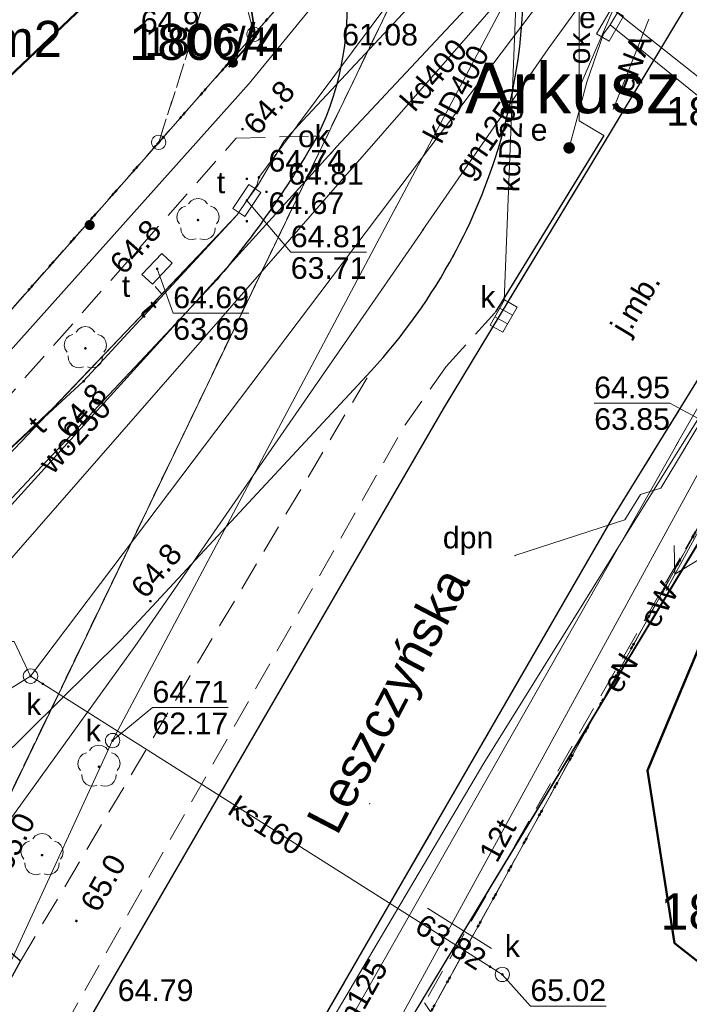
# Model space of a CAD drawing. Extents: x 6420891 to 6421372, y 5789686 to 5790696.
# Tile 30 of 48: x 6421271 to 6421294, y 5790382 to 5790416. Entities that reach past the tile are written whole.
import ezdxf
from ezdxf.enums import TextEntityAlignment as Align

# ---------------------------------------------------------------- set-up
doc = ezdxf.new("R2010")
doc.units = 0
doc.header["$PDSIZE"] = 0.75
for name, pattern in [('KROPK2', [2, 0, -2]), ('PRZER1-1', [2, 1, -1]), ('PRZER2-1', [3, 2, -1]), ('PRZER3-1', [4, 3, -1])]:
    doc.linetypes.add(name, pattern=pattern)
doc.layers.get('0').update_dxf_attribs({"linetype": 'CONTINUOUS', "lineweight": 13})
for name, color, linetype, lineweight in [('GEPPGD', 7, 'CONTINUOUS', 18), ('GESBLO', 7, 'CONTINUOUS', 18), ('GESBZO', 7, 'CONTINUOUS', 50), ('GESBZO_O', 7, 'CONTINUOUS', 50), ('GESDZI', 7, 'CONTINUOUS', 18), ('GESDZI_O', 7, 'CONTINUOUS', 18), ('GESJAE', 7, 'KROPK2', 50), ('GESJAE_O', 7, 'KROPK2', 50), ('GSLINK', 7, 'CONTINUOUS', 18), ('GSLINK_O', 7, 'CONTINUOUS', 18), ('GSLKOC', 7, 'PRZER2-1', 18), ('GSLKOG', 7, 'CONTINUOUS', 35), ('GSLKRW', 7, 'CONTINUOUS', 25), ('GSPWPN', 7, 'CONTINUOUS', 13), ('GSPWPN_O', 7, 'CONTINUOUS', 13), ('GSPWPS', 7, 'CONTINUOUS', 13), ('GSPWPS_O', 7, 'CONTINUOUS', 13), ('GSSKOA', 7, 'PRZER3-1', 18), ('GSSKOA_O', 7, 'PRZER3-1', 18), ('GSSKOD', 7, 'PRZER2-1', 18), ('GTGTXT', 7, 'CONTINUOUS', 18), ('GTGTXT_O', 7, 'CONTINUOUS', 18), ('GUPPRZ_O', 7, 'CONTINUOUS', 18)]:
    doc.layers.add(name, color=color, linetype=linetype, lineweight=lineweight)
for name, color, linetype, lineweight, true_color in [('GESUZY', 7, 'PRZER1-1', 18, 0x008000), ('GSPRDL', 7, 'CONTINUOUS', 18, 0x008000), ('GULENN', 1, 'CONTINUOUS', 18, 0xff0000), ('GULENN_O', 1, 'CONTINUOUS', 18, 0xff0000), ('GULEPR', 1, 'CONTINUOUS', 18, 0xff0000), ('GULEPR_O', 1, 'CONTINUOUS', 18, 0xff0000), ('GULEWN', 1, 'CONTINUOUS', 18, 0xff0000), ('GULEWN_O', 1, 'CONTINUOUS', 18, 0xff0000), ('GULGNP', 7, 'CONTINUOUS', 18, 0xbfbf00), ('GULGNP_O', 7, 'CONTINUOUS', 18, 0xbfbf00), ('GULGPR', 7, 'CONTINUOUS', 18, 0xbfbf00), ('GULGPR_O', 7, 'CONTINUOUS', 18, 0xbfbf00), ('GULKDP', 7, 'CONTINUOUS', 18, 0x803300), ('GULKPR', 7, 'CONTINUOUS', 18, 0x803300), ('GULKPR_O', 7, 'CONTINUOUS', 18, 0x803300), ('GULKSP', 7, 'CONTINUOUS', 18, 0x803300), ('GULKSP_O', 7, 'CONTINUOUS', 18, 0x803300), ('GULTPR', 7, 'CONTINUOUS', 18, 0xff9100), ('GULTPR_O', 7, 'CONTINUOUS', 18, 0xff9100), ('GULWOP', 5, 'CONTINUOUS', 18, 0x0000ff), ('GULWOP_O', 5, 'CONTINUOUS', 18, 0x0000ff), ('GULWPR', 5, 'CONTINUOUS', 18, 0x0000ff), ('GUPENP', 1, 'CONTINUOUS', 18, 0xff0000), ('GUPENP_O', 1, 'CONTINUOUS', 18, 0xff0000), ('GUPESE', 1, 'CONTINUOUS', 18, 0xff0000), ('GUPESE_O', 1, 'CONTINUOUS', 18, 0xff0000), ('GUPEUT', 1, 'CONTINUOUS', 18, 0xff0000), ('GUPEUT_O', 1, 'CONTINUOUS', 18, 0xff0000), ('GUPKKS', 7, 'CONTINUOUS', 18, 0x803300), ('GUPKKS_O', 7, 'CONTINUOUS', 18, 0x0a0909), ('GUPKSD', 7, 'CONTINUOUS', 18, 0x803300), ('GUPKSD_O', 7, 'CONTINUOUS', 18, 0x803300), ('GUPKSH', 7, 'CONTINUOUS', 5, 0x803300), ('GUPKSH_O', 7, 'CONTINUOUS', 5, 0x803300), ('GUPTSD', 7, 'CONTINUOUS', 18, 0xff9100), ('GUPTSD_O', 7, 'CONTINUOUS', 18, 0xff9100), ('GUPTSH', 7, 'CONTINUOUS', 5, 0xff9100), ('GUPTSH_O', 7, 'CONTINUOUS', 5, 0xff9100)]:
    doc.layers.add(name, color=color, linetype=linetype, lineweight=lineweight, true_color=true_color)
doc.styles.add('GEO-INFO', font='Arial')

# ---------------------------------------------------------------- blocks, each defined once
blk = doc.blocks.new('KOLO')
blk.add_hatch(color=0).paths.add_polyline_path([(-0.5, 0), (-0.482963, -0.12941), (-0.433013, -0.25), (-0.353553, -0.353553), (-0.25, -0.433013), (-0.12941, -0.482963), (0, -0.5), (0.12941, -0.482963), (0.25, -0.433013), (0.353553, -0.353553), (0.433013, -0.25), (0.482963, -0.12941), (0.5, 0), (0.482963, 0.12941), (0.433013, 0.25), (0.353553, 0.353553), (0.25, 0.433013), (0.12941, 0.482963), (0, 0.5), (-0.12941, 0.482963), (-0.25, 0.433013), (-0.353553, 0.353553), (-0.433013, 0.25), (-0.482963, 0.12941)])
blk = doc.blocks.new('SZAFA1')
at = {"color": 0}
blk.add_lwpolyline([(-1, -0.5), (-1, 0.5), (1, 0.5), (1, -0.5)], close=True, dxfattribs=at)
blk = doc.blocks.new('EPPGS')
at = {"color": 0}
blk.add_lwpolyline([(0, 0.5), (0.154508, 0.475528), (0.293893, 0.404508), (0.404508, 0.293893), (0.475528, 0.154508), (0.5, 0), (0.475528, -0.154508), (0.404508, -0.293893), (0.293893, -0.404508), (0.154508, -0.475528), (0, -0.5), (-0.154508, -0.475528), (-0.293893, -0.404508), (-0.404508, -0.293893), (-0.475528, -0.154508), (-0.5, 0), (-0.475528, 0.154508), (-0.404508, 0.293893), (-0.293893, 0.404508), (-0.154508, 0.475528)], close=True, dxfattribs=at)
blk = doc.blocks.new('SUPE04_1')
at = {"color": 0}
for points in [[(6.982163, 1), (8.714214, 0), (6.982163, -1)], [(0, 0), (10, 0)]]:
    blk.add_lwpolyline(points, dxfattribs=at)
blk = doc.blocks.new('PROSTOKAT2-1_PELNY')
at = {"color": 0}
blk.add_lwpolyline([(1, 0.5), (1, -0.5), (-1, -0.5), (-1, 0.5)], close=True, dxfattribs=at)
blk = doc.blocks.new('OKRAG_PELNY')
at = {"color": 0}
blk.add_lwpolyline([(0, 0.5), (0.12941, 0.482963), (0.25, 0.433013), (0.353553, 0.353553), (0.433013, 0.25), (0.482963, 0.12941), (0.5, 0), (0.482963, -0.12941), (0.433013, -0.25), (0.353553, -0.353553), (0.25, -0.433013), (0.12941, -0.482963), (0, -0.5), (-0.12941, -0.482963), (-0.25, -0.433013), (-0.353553, -0.353553), (-0.433013, -0.25), (-0.482963, -0.12941), (-0.5, 0), (-0.482963, 0.12941), (-0.433013, 0.25), (-0.353553, 0.353553), (-0.25, 0.433013), (-0.12941, 0.482963)], close=True, dxfattribs=at)
blk = doc.blocks.new('SUUS05')
at = {"color": 0}
blk.add_lwpolyline([(0.5, -0.25), (-0.5, -0.25), (-0.5, 0.25), (0.5, 0.25)], close=True, dxfattribs=at)
for points in [[(-0.175, -0.25), (-0.175, 0.25)], [(0.175, -0.25), (0.175, 0.25)]]:
    blk.add_lwpolyline(points, dxfattribs=at)
blk = doc.blocks.new('POINT')
at = {"color": 0}
blk.add_point((0, 0), dxfattribs=at)
blk = doc.blocks.new('SPDLP')
blk.add_hatch(color=0).paths.add_polyline_path([(0, -0.09), (0.027812, -0.085595), (0.052901, -0.072812), (0.072812, -0.052901), (0.085595, -0.027812), (0.09, 0), (0.085595, 0.027812), (0.072812, 0.052901), (0.052901, 0.072812), (0.027812, 0.085595), (0, 0.09), (-0.027812, 0.085595), (-0.052901, 0.072812), (-0.072812, 0.052901), (-0.085595, 0.027812), (-0.09, 0), (-0.085595, -0.027812), (-0.072812, -0.052901), (-0.052901, -0.072812), (-0.027812, -0.085595)])
at = {"color": 0}
for points in [[(-0.648554, 1.126667), (-0.481106, 1.325358), (-0.255912, 1.454989), (0, 1.5), (0.255912, 1.454989), (0.481106, 1.325358), (0.648554, 1.126667)], [(-1.271938, -0.268652), (-1.40916, -0.048001), (-1.462858, 0.20623), (-1.426585, 0.463525), (-1.304695, 0.693003), (-1.11182, 0.867117), (-0.871109, 0.964971)], [(0.871109, 0.964971), (1.11182, 0.867117), (1.304695, 0.693003), (1.426585, 0.463525), (1.462858, 0.20623), (1.40916, -0.048001), (1.271938, -0.268652)], [(-0.137547, -1.292703), (-0.389802, -1.355024), (-0.648184, -1.327532), (-0.881678, -1.213525), (-1.062258, -1.026689), (-1.168249, -0.78945), (-1.186929, -0.530282)], [(1.186929, -0.530282), (1.168249, -0.78945), (1.062258, -1.026689), (0.881678, -1.213525), (0.648184, -1.327532), (0.389802, -1.355024), (0.137547, -1.292703)]]:
    blk.add_lwpolyline(points, dxfattribs=at)

msp = doc.modelspace()

# ---------------------------------------------------------------- linework, layer by layer
at = {"layer": 'GESBLO', "linetype": 'Continuous', "lineweight": 18, "elevation": 10.26}
msp.add_lwpolyline([(6421293.615, 5790384.403), (6421292.68, 5790390.381), (6421294.899, 5790395.675), (6421296.232, 5790395.846), (6421298.119, 5790383.842), (6421294.955, 5790383.347)], close=True, dxfattribs=at)
at = {"layer": 'GESBZO', "linetype": 'Continuous', "lineweight": 50, "elevation": 10.26}
msp.add_lwpolyline([(6421273.932, 5790418.881), (6421274.541, 5790418.173), (6421267.024, 5790411.034), (6421266.199, 5790411.973)], dxfattribs=at)
for points in [[(6421297.795, 5790398.269), (6421297.551, 5790399.849), (6421300.763, 5790400.331), (6421300.819, 5790399.955), (6421305.664, 5790400.661), (6421307.947, 5790385.378), (6421298.119, 5790383.842), (6421294.955, 5790383.347), (6421293.615, 5790384.403), (6421292.68, 5790390.381), (6421294.899, 5790395.675), (6421296.232, 5790395.846), (6421295.898, 5790397.97)], [(6421293.615, 5790384.403), (6421292.68, 5790390.381), (6421294.899, 5790395.675), (6421296.232, 5790395.846), (6421298.119, 5790383.842), (6421294.955, 5790383.347)]]:
    msp.add_lwpolyline(points, close=True, dxfattribs=at)
at = {"layer": 'GESDZI', "linetype": 'Continuous', "lineweight": 18}
for points, elevation in [([(6421278.115, 5790414.804), (6421279.059, 5790415.874), (6421281.71, 5790418.881), (6421285.015, 5790422.631), (6421288.481, 5790426.677), (6421281.418, 5790412.004)], 10.22), ([(6421281.418, 5790412.004), (6421288.481, 5790426.677), (6421308.346, 5790424.02)], 10.22), ([(6421281.71, 5790418.881), (6421279.059, 5790415.874), (6421277.857, 5790420.394)], 10.22), ([(6421277.857, 5790420.394), (6421279.059, 5790415.874)], 10.22), ([(6421276.937, 5790415.802), (6421277.903, 5790418.81), (6421277.65, 5790420.118)], 10.22), ([(6421277.65, 5790420.118), (6421277.903, 5790418.81), (6421276.937, 5790415.802)], 10.22), ([(6421279.059, 5790415.874), (6421278.115, 5790414.804)], 10.22), ([(6421229.638, 5790374.638), (6421258.14, 5790392.147), (6421275.76, 5790412.132), (6421278.123, 5790414.813)], 10.3), ([(6421053.401, 5789987.081), (6421135.099, 5790137.509), (6421193, 5790245.044), (6421201.527, 5790260.879), (6421217.561, 5790290.636), (6421225.304, 5790305.003), (6421234.175, 5790321.466), (6421250.461, 5790351.689), (6421268.488, 5790385.143), (6421281.439, 5790412.047)], 10.3), ([(6421281.439, 5790412.047), (6421268.488, 5790385.143)], 10.3), ([(6421295.345, 5790400.451), (6421276.767, 5790366.771), (6421264.369, 5790344.293), (6421258.704, 5790334.023), (6421245.798, 5790310.625), (6421235.333, 5790291.653), (6421198.322, 5790224.595), (6421191.638, 5790212.271), (6421170.006, 5790172.381), (6421152.501, 5790140.103), (6421144.593, 5790125.52), (6421127.675, 5790094.324), (6421121.732, 5790083.312), (6421117.02, 5790074.678)], 10.3), ([(6421283.969, 5790367.907), (6421276.767, 5790366.771), (6421295.345, 5790400.451)], 10.3)]:
    msp.add_lwpolyline(points, dxfattribs=dict(at, elevation=elevation))
at = {"layer": 'GESJAE', "linetype": 'KROPK2', "lineweight": 50, "ltscale": 0.5}
for points, elevation in [([(6421285.532, 5790429.787), (6421286.907, 5790428.337), (6421288.481, 5790426.677), (6421285.015, 5790422.631), (6421281.71, 5790418.881), (6421279.059, 5790415.874), (6421278.115, 5790414.804)], 10.22), ([(6421278.115, 5790414.804), (6421279.059, 5790415.874), (6421281.71, 5790418.881), (6421285.015, 5790422.631), (6421288.481, 5790426.677), (6421308.346, 5790424.02), (6421305.286, 5790418.473), (6421297.069, 5790403.576), (6421295.251, 5790400.28)], 10.22), ([(6421278.123, 5790414.813), (6421275.76, 5790412.132), (6421258.14, 5790392.147), (6421229.638, 5790374.638)], 10.3), ([(6421229.638, 5790374.638), (6421258.14, 5790392.147), (6421275.76, 5790412.132), (6421278.123, 5790414.813)], 10.3), ([(6421072.204, 5789979.193), (6421068.88, 5789980.499), (6421065.346, 5789979.256), (6421069.455, 5789986.717), (6421070.646, 5789988.917), (6421077.543, 5790001.653), (6421086.476, 5790018.114), (6421117.02, 5790074.678), (6421121.732, 5790083.312), (6421127.675, 5790094.324), (6421144.593, 5790125.52), (6421152.501, 5790140.103), (6421170.006, 5790172.381), (6421191.638, 5790212.271), (6421198.322, 5790224.595), (6421235.333, 5790291.653), (6421245.798, 5790310.625), (6421258.704, 5790334.023), (6421264.369, 5790344.293), (6421276.767, 5790366.771), (6421295.345, 5790400.451)], 10.3), ([(6421295.345, 5790400.451), (6421276.767, 5790366.771), (6421264.369, 5790344.293), (6421258.704, 5790334.023), (6421245.798, 5790310.625), (6421235.333, 5790291.653), (6421198.322, 5790224.595), (6421191.638, 5790212.271), (6421170.006, 5790172.381), (6421152.501, 5790140.103), (6421144.593, 5790125.52), (6421127.675, 5790094.324), (6421121.732, 5790083.312), (6421117.02, 5790074.678)], 10.3)]:
    msp.add_lwpolyline(points, dxfattribs=dict(at, elevation=elevation))
at = {"layer": 'GESUZY', "linetype": 'PRZER1-1', "lineweight": 18, "ltscale": 0.5}
for points, elevation in [([(6421278.115, 5790414.804), (6421279.059, 5790415.874), (6421281.71, 5790418.881), (6421285.015, 5790422.631), (6421288.481, 5790426.677), (6421281.418, 5790412.004)], 10.08), ([(6421288.481, 5790426.677), (6421285.015, 5790422.631), (6421281.71, 5790418.881), (6421279.059, 5790415.874), (6421278.115, 5790414.804)], 10.08), ([(6421281.418, 5790412.004), (6421288.481, 5790426.677), (6421308.346, 5790424.02)], 10.08), ([(6421277.65, 5790420.118), (6421277.903, 5790418.81), (6421276.937, 5790415.802)], 10.08), ([(6421276.937, 5790415.802), (6421277.903, 5790418.81), (6421277.65, 5790420.118)], 10.08), ([(6421276.937, 5790415.802), (6421275.76, 5790412.132), (6421258.14, 5790392.147), (6421229.638, 5790374.638)], 10.18), ([(6421278.123, 5790414.813), (6421275.76, 5790412.132), (6421276.937, 5790415.802)], 10.18), ([(6421229.638, 5790374.638), (6421258.14, 5790392.147), (6421275.76, 5790412.132), (6421278.123, 5790414.813)], 10.18), ([(6421053.401, 5789987.081), (6421135.099, 5790137.509), (6421193, 5790245.044), (6421201.527, 5790260.879), (6421217.561, 5790290.636), (6421225.304, 5790305.003), (6421234.175, 5790321.466), (6421250.461, 5790351.689), (6421268.488, 5790385.143), (6421281.439, 5790412.047)], 10.18), ([(6421281.439, 5790412.047), (6421268.488, 5790385.143)], 10.18), ([(6421295.345, 5790400.451), (6421276.767, 5790366.771), (6421264.369, 5790344.293), (6421258.704, 5790334.023), (6421245.798, 5790310.625), (6421235.333, 5790291.653), (6421198.322, 5790224.595), (6421191.638, 5790212.271), (6421170.006, 5790172.381), (6421152.501, 5790140.103), (6421144.593, 5790125.52), (6421127.675, 5790094.324), (6421121.732, 5790083.312), (6421117.02, 5790074.678)], 10.18), ([(6421283.969, 5790367.907), (6421276.767, 5790366.771), (6421295.345, 5790400.451)], 10.18)]:
    msp.add_lwpolyline(points, dxfattribs=dict(at, elevation=elevation))
at = {"layer": 'GSLINK', "linetype": 'Continuous', "lineweight": 18, "elevation": 10.18}
for points in [[(6421291.174, 5790412.37), (6421290.312, 5790412.876), (6421290.32, 5790417.893), (6421289.9, 5790419.95)], [(6421281.015, 5790412.346), (6421281.255, 5790412.352)]]:
    msp.add_lwpolyline(points, dxfattribs=at)
at = {"layer": 'GSLKOC', "linetype": 'PRZER2-1', "lineweight": 18, "ltscale": 0.5, "elevation": 10.18}
for points in [[(6421263.666, 5790393.102), (6421262.204, 5790393.843), (6421278.445, 5790412.279), (6421281.255, 5790412.352)], [(6421270.973, 5790383.778), (6421283.114, 5790404.218)]]:
    msp.add_lwpolyline(points, dxfattribs=at)
msp.add_lwpolyline([(6421237.288, 5790362.829, -0.11221), (6421243.723, 5790360.604), (6421254.907, 5790354.48), (6421252.463, 5790350.14), (6421253.986, 5790348.827), (6421284.292, 5790402.354), (6421285.717, 5790404.375), (6421287.412, 5790406.239)], format="xyb", dxfattribs=at)
at = {"layer": 'GSLKOG', "linetype": 'Continuous', "lineweight": 35, "elevation": 10.18}
msp.add_lwpolyline([(6421278.322, 5790421.014), (6421279.11, 5790415.784), (6421278.19, 5790414.74)], dxfattribs=at)
at = {"layer": 'GSLKRW', "linetype": 'Continuous', "lineweight": 25, "elevation": 10.18}
for points in [[(6421300.56, 5790490.18), (6421302.82, 5790473.38), (6421304.31, 5790462.28), (6421305.97, 5790449.23), (6421306.23, 5790445.21), (6421305.9, 5790440.28), (6421304.55, 5790435.41), (6421301.46, 5790429.38), (6421297.79, 5790423.11), (6421290.67, 5790411.28), (6421287.827, 5790406.572)], [(6421291.174, 5790412.37), (6421287.688, 5790406.689)], [(6421293.239, 5790401.985), (6421296.7, 5790407.59)], [(6421287.887, 5790406.671), (6421285.61, 5790402.9)], [(6421287.748, 5790406.787), (6421287.412, 5790406.239)], [(6421285.61, 5790402.9), (6421271.55, 5790378.66), (6421255.57, 5790349.51), (6421237.08, 5790315.5), (6421218.82, 5790281.91), (6421205.78, 5790258.08)]]:
    msp.add_lwpolyline(points, dxfattribs=at)
for points in [[(6421285.94, 5790408.171, 0.106179), (6421288.334, 5790416.249, 0.17865), (6421285.53, 5790425.87)], [(6421280.004, 5790423.257, -0.28959), (6421281.255, 5790412.352), (6421281.173, 5790412.212)], [(6421281.196, 5790412.25, -0.044149), (6421277.772, 5790407.373), (6421268.878, 5790397.907), (6421266.972, 5790395.928), (6421265.349, 5790394.375), (6421263.666, 5790393.102), (6421255.07, 5790387.554), (6421230.927, 5790372.649)], [(6421268.782, 5790389.246), (6421270.178, 5790390.685), (6421274.462, 5790394.906), (6421283.114, 5790404.218, 0.06194), (6421285.986, 5790408.255)], [(6421235, 5790292.59, -0.043115), (6421234.99, 5790295.25, -0.138351), (6421236.2, 5790299.18), (6421255.89, 5790335.4), (6421269.15, 5790359.75), (6421278.45, 5790376.57), (6421291.47, 5790399.12), (6421293.33, 5790402.132)], [(6421240.323, 5790364.963), (6421255.936, 5790356.394), (6421267.031, 5790376.583), (6421266.702, 5790376.755), (6421267.141, 5790377.546), (6421267.465, 5790377.371), (6421270.973, 5790383.778), (6421269.297, 5790385.229, -0.425511), (6421268.782, 5790389.246)]]:
    msp.add_lwpolyline(points, format="xyb", dxfattribs=at)
at = {"layer": 'GSSKOA', "linetype": 'PRZER3-1', "lineweight": 18, "ltscale": 0.5, "elevation": 10.18}
for points in [[(6421290.67, 5790411.28), (6421287.827, 5790406.572)], [(6421293.239, 5790401.985), (6421296.7, 5790407.59)], [(6421287.887, 5790406.671), (6421285.61, 5790402.9), (6421271.55, 5790378.66), (6421255.57, 5790349.51), (6421237.08, 5790315.5), (6421218.82, 5790281.91), (6421205.78, 5790258.08), (6421195.82, 5790239.68), (6421179.4, 5790209.44), (6421161.89, 5790177.28), (6421135.48, 5790128.74), (6421117.94, 5790096.62), (6421100.38, 5790064.4)], [(6421125.93, 5790095.94), (6421126.44, 5790097.51), (6421127.32, 5790099.14), (6421138.26, 5790119.24), (6421153.49, 5790147.21), (6421169.98, 5790177.46), (6421195.63, 5790224.52), (6421212.21, 5790255.02), (6421226.52, 5790281.35), (6421227.27, 5790282.72), (6421235.23, 5790296.97), (6421236.2, 5790299.18), (6421255.89, 5790335.4), (6421269.15, 5790359.75), (6421278.45, 5790376.57), (6421291.47, 5790399.12), (6421293.33, 5790402.132)]]:
    msp.add_lwpolyline(points, dxfattribs=at)
at = {"layer": 'GSSKOD', "linetype": 'PRZER2-1', "lineweight": 18, "ltscale": 0.5, "elevation": 10.18}
for points in [[(6421293.239, 5790401.985), (6421296.7, 5790407.59), (6421298.87, 5790406.26), (6421309.94, 5790405.56), (6421310.48, 5790401.32)], [(6421236.2, 5790299.18), (6421255.89, 5790335.4), (6421269.15, 5790359.75), (6421278.45, 5790376.57), (6421291.47, 5790399.12), (6421293.33, 5790402.132)], [(6421296.51, 5790399.48), (6421295.24, 5790400.22), (6421293.81, 5790397.73), (6421284.96, 5790382.34), (6421285.37, 5790381.74), (6421283.02, 5790377.35), (6421277.41, 5790366.9), (6421275.3, 5790362.97), (6421273.86, 5790363.76), (6421270.66, 5790357.95), (6421272.06, 5790357.19), (6421271.51, 5790356.13), (6421270.1, 5790356.88)]]:
    msp.add_lwpolyline(points, dxfattribs=at)
at = {"layer": 'GULENN', "linetype": 'Continuous', "lineweight": 18, "elevation": 10.18}
for points in [[(6421293.994, 5790401.578), (6421293.139, 5790400.162), (6421292.444, 5790399.934), (6421291.898, 5790399.064), (6421288.094, 5790397.823)], [(6421295.637, 5790400.208), (6421281.831, 5790377.382), (6421278.045, 5790372.62), (6421263.922, 5790382.354), (6421263.38, 5790382.478), (6421262.193, 5790381.549)]]:
    msp.add_lwpolyline(points, dxfattribs=at)
at = {"layer": 'GULEPR', "linetype": 'Continuous', "lineweight": 18, "elevation": 10.14}
for points in [[(6421301.415, 5790448.446), (6421302.509, 5790444.235), (6421301.376, 5790440.294), (6421302.276, 5790435.886), (6421300.756, 5790432.083), (6421291.492, 5790416.737), (6421299.607, 5790410.307), (6421294.831, 5790402.962), (6421293.901, 5790401.424)], [(6421291.385, 5790416.198), (6421291.83, 5790416.925), (6421298.52, 5790427.87), (6421299.15, 5790431.49), (6421299.572, 5790435.178), (6421299.741, 5790435.351)], [(6421291.492, 5790416.737), (6421290.227, 5790413.8), (6421290.575, 5790413.133)], [(6421289.97, 5790411.94), (6421290.58, 5790414.22), (6421291.16, 5790415.888), (6421291.385, 5790416.198)], [(6421299.398, 5790409.727), (6421299.111, 5790409.959), (6421291.639, 5790415.993), (6421291.385, 5790416.198)], [(6421292.731, 5790416.398), (6421291.499, 5790413.268)], [(6421321.327, 5790403.261), (6421312.759, 5790402.207), (6421312.621, 5790402.896), (6421310.336, 5790407.078), (6421298.869, 5790409.562), (6421294.349, 5790402.412), (6421293.791, 5790401.517)]]:
    msp.add_lwpolyline(points, dxfattribs=at)
at = {"layer": 'GULEWN', "linetype": 'Continuous', "lineweight": 18, "elevation": 10.18}
for points in [[(6421293.886, 5790401.668), (6421287.011, 5790390.635), (6421278.059, 5790375.493), (6421272.486, 5790365.529), (6421262.844, 5790347.281), (6421245.137, 5790315.301), (6421238.121, 5790301.519)], [(6421295.61, 5790400.23), (6421281.831, 5790377.382), (6421278.014, 5790372.581)]]:
    msp.add_lwpolyline(points, dxfattribs=at)
at = {"layer": 'GULGNP', "linetype": 'Continuous', "lineweight": 18, "elevation": 10.18}
for points in [[(6421284.934, 5790409.133), (6421274.932, 5790394.673), (6421249.405, 5790359.259)], [(6421265.145, 5790350.187), (6421270.95, 5790361.6), (6421293.756, 5790401.777)]]:
    msp.add_lwpolyline(points, dxfattribs=at)
at = {"layer": 'GULGPR', "linetype": 'Continuous', "lineweight": 18, "elevation": 10.14}
for points in [[(6421292.838, 5790420.321), (6421289.246, 5790415.368), (6421284.886, 5790409.065)], [(6421293.668, 5790401.621), (6421294.596, 5790403.256), (6421297.794, 5790406.919), (6421302.971, 5790411.005), (6421308.701, 5790412.041), (6421320.24, 5790412.82), (6421320.446, 5790410.976), (6421321.106, 5790407.712), (6421322.067, 5790404.444), (6421323.349, 5790396.318), (6421323.48, 5790395.305)]]:
    msp.add_lwpolyline(points, dxfattribs=at)
at = {"layer": 'GULKDP', "linetype": 'Continuous', "lineweight": 18, "elevation": 10.18}
for points in [[(6421282.435, 5790411.217), (6421259.121, 5790384.533), (6421246.931, 5790377.191), (6421235.69, 5790369.627), (6421235.544, 5790369.529), (6421233.736, 5790368.312)], [(6421283.991, 5790409.92), (6421274.163, 5790391.416), (6421267.526, 5790377.019), (6421259.546, 5790360.403), (6421255.936, 5790351.844), (6421240.572, 5790323.121), (6421221.385, 5790288.499)]]:
    msp.add_lwpolyline(points, dxfattribs=at)
at = {"layer": 'GULKPR', "linetype": 'Continuous', "lineweight": 18, "elevation": 10.14}
for points in [[(6421303.975, 5790433.074), (6421303.518, 5790432.87), (6421299.939, 5790431.198), (6421299.638, 5790431.133), (6421283.716, 5790410.056)], [(6421288.159, 5790417.769), (6421282.397, 5790411.174)], [(6421288.159, 5790417.769), (6421283.955, 5790409.853)], [(6421288.159, 5790417.769), (6421287.722, 5790406.661)]]:
    msp.add_lwpolyline(points, dxfattribs=at)
at = {"layer": 'GULKSP', "linetype": 'Continuous', "lineweight": 18, "elevation": 10.18}
for points in [[(6421283.759, 5790410.113), (6421271.322, 5790393.649), (6421270.897, 5790393.386), (6421252.015, 5790381.687), (6421243.943, 5790376.686), (6421243.518, 5790376.422)], [(6421271.322, 5790393.649), (6421271.745, 5790393.382), (6421287.233, 5790383.587), (6421287.656, 5790383.319)]]:
    msp.add_lwpolyline(points, dxfattribs=at)
at = {"layer": 'GULTPR', "linetype": 'Continuous', "lineweight": 18}
for points, elevation in [([(6421280.57, 5790412.722), (6421286.92, 5790421.26), (6421288.05, 5790422.67), (6421287.48, 5790424.95), (6421283.698, 5790428.185)], 10.14), ([(6421288.771, 5790427.559), (6421288.658, 5790427.086), (6421288.381, 5790425.926), (6421282.493, 5790418.575), (6421278.891, 5790414.171), (6421278.878, 5790414.157)], 10.14), ([(6421288.771, 5790427.559), (6421288.95, 5790427.26), (6421291.14, 5790424.02), (6421280.585, 5790412.71)], 10.14), ([(6421278.891, 5790414.172), (6421278.891, 5790414.171), (6421258.636, 5790391.52), (6421257.418, 5790390.97), (6421256.877, 5790390.222)], 10.18), ([(6421278.81, 5790410.12), (6421279.158, 5790410.64), (6421279.23, 5790410.92), (6421280.593, 5790412.753)], 10.18), ([(6421280.611, 5790412.738), (6421280.1, 5790412.19), (6421279.18, 5790410.625), (6421278.81, 5790410.12)], 10.18), ([(6421278.471, 5790409.626), (6421278.81, 5790410.12)], 10.18), ([(6421230.544, 5790373.24), (6421257.46, 5790389.87), (6421261.85, 5790393.34), (6421265.74, 5790397.03), (6421273.16, 5790403.86), (6421278.471, 5790409.626)], 10.18), ([(6421278.471, 5790409.626), (6421264.62, 5790395.07), (6421257.304, 5790390.482)], 10.18), ([(6421278.471, 5790409.626), (6421275.87, 5790406.87), (6421272.09, 5790402.93), (6421262.36, 5790393.75), (6421258.91, 5790391.29), (6421257.304, 5790390.482)], 10.18), ([(6421275.87, 5790406.87), (6421275.64, 5790407.14)], 10.18), ([(6421295.313, 5790402.099), (6421295.002, 5790401.704), (6421279.971, 5790374.224), (6421279.653, 5790373.259)], 10.18)]:
    msp.add_lwpolyline(points, dxfattribs=dict(at, elevation=elevation))
at = {"layer": 'GULWOP', "linetype": 'Continuous', "lineweight": 18, "elevation": 10.18}
msp.add_lwpolyline([(6421281.75, 5790411.789), (6421263.788, 5790392.022)], dxfattribs=at)
at = {"layer": 'GULWPR', "linetype": 'Continuous', "lineweight": 18, "elevation": 10.14}
msp.add_lwpolyline([(6421297.211, 5790428.311), (6421281.916, 5790411.972), (6421281.716, 5790411.751)], dxfattribs=at)
at = {"layer": 'GUPKSH_O', "linetype": 'Continuous', "lineweight": 9, "elevation": 10.8, "flags": 128}
for points in [[(6421268.131, 5790394.85), (6421270.752, 5790394.85), (6421271.322, 5790393.649)], [(6421278.165, 5790392.558), (6421275.545, 5790392.558), (6421274.163, 5790391.416)], [(6421275.545, 5790392.558), (6421278.165, 5790392.558)], [(6421285.063, 5790385.613), (6421287.278, 5790384.212)], [(6421291.248, 5790382.225), (6421288.627, 5790382.225), (6421287.656, 5790383.319)]]:
    msp.add_lwpolyline(points, dxfattribs=at)
at = {"layer": 'GUPPRZ_O', "linetype": 'Continuous', "lineweight": 9, "elevation": 10.8, "flags": 128}
for points in [[(6421290.839, 5790403.099), (6421293.459, 5790403.099), (6421295.313, 5790402.099)], [(6421290.839, 5790403.099), (6421293.459, 5790403.099)]]:
    msp.add_lwpolyline(points, dxfattribs=at)
at = {"layer": 'GUPTSH_O', "linetype": 'Continuous', "lineweight": 9, "elevation": 10.8, "flags": 128}
for points in [[(6421282.953, 5790408.329), (6421280.332, 5790408.329), (6421278.81, 5790410.12)], [(6421280.332, 5790408.329), (6421282.953, 5790408.329)], [(6421278.883, 5790406.217), (6421276.263, 5790406.217), (6421275.705, 5790407.752)], [(6421276.263, 5790406.217), (6421278.883, 5790406.217)]]:
    msp.add_lwpolyline(points, dxfattribs=at)

# ---------------------------------------------------------------- block references
at = {"layer": 'GEPPGD', "lineweight": 18, "xscale": 0.5, "yscale": 0.5}
for p in [(6421279.059, 5790415.874, 10.24), (6421275.76, 5790412.132, 10.32)]:
    msp.add_blockref('EPPGS', p, dxfattribs=at)
at = {"layer": 'GSLKOG', "lineweight": 35, "xscale": 0.35, "yscale": 0.35}
for p in [(6421278.328, 5790414.896, 10.18), (6421278.328, 5790414.896, 10.18), (6421273.37, 5790409.269, 10.18)]:
    msp.add_blockref('KOLO', p, dxfattribs=at)
at = {"layer": 'GSPRDL', "lineweight": 18, "xscale": 0.5, "yscale": 0.5}
for p in [(6421277.12, 5790409.44, 10.12), (6421273.22, 5790405, 10.12), (6421273.69, 5790390.51, 10.12), (6421271.72, 5790387.45, 10.12)]:
    msp.add_blockref('SPDLP', p, dxfattribs=at)
at = {"layer": 'GSPWPN', "lineweight": 13, "xscale": 0.09, "yscale": 0.09}
for p in [(6421279.11, 5790415.784, 10.08), (6421278.661, 5790412.591, 10.2), (6421280.768, 5790410.752, 10.2), (6421272.628, 5790401.598, 10.2), (6421275.471, 5790396.244, 10.2), (6421272.91, 5790385.17, 10.2)]:
    msp.add_blockref('KOLO', p, dxfattribs=at)
at = {"layer": 'GSPWPS', "lineweight": 13, "xscale": 0.09, "yscale": 0.09}
for p in [(6421278.81, 5790410.87, 10.2), (6421279.49, 5790410.42, 10.2), (6421278.81, 5790409.4, 10.2)]:
    msp.add_blockref('KOLO', p, dxfattribs=at)
at = {"layer": 'GTGTXT', "lineweight": 18}
msp.add_blockref('POINT', (6421283.068, 5790389.227, 10.02), dxfattribs=at)
at = {"layer": 'GULENN', "lineweight": 18, "xscale": 0.5, "yscale": 0.5, "rotation": 241.4068160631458}
msp.add_blockref('SUPE04_1', (6421295.717, 5790401, 10.18), dxfattribs=at)
at = {"layer": 'GUPENP', "lineweight": 18}
msp.add_blockref('POINT', (6421288.094, 5790397.823, 10.24), dxfattribs=at)
at = {"layer": 'GUPESE', "lineweight": 18, "xscale": 0.5, "yscale": 0.5, "rotation": 239.8810147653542}
msp.add_blockref('SZAFA1', (6421291.385, 5790416.198, 10.16), dxfattribs=at)
at = {"layer": 'GUPEUT', "lineweight": 18, "xscale": 0.4, "yscale": 0.4}
msp.add_blockref('KOLO', (6421289.97, 5790411.94, 10.16), dxfattribs=at)
at = {"layer": 'GUPKKS', "lineweight": 18, "rotation": 240.3281462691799}
msp.add_blockref('SUUS05', (6421287.7, 5790406.118, 10.24), dxfattribs=at)
at = {"layer": 'GUPKSD', "lineweight": 18, "xscale": 0.5, "yscale": 0.5}
for p in [(6421271.322, 5790393.649, 10.24), (6421274.163, 5790391.416, 10.24), (6421287.656, 5790383.319, 10.24)]:
    msp.add_blockref('OKRAG_PELNY', p, dxfattribs=at)
at = {"layer": 'GUPKSH', "lineweight": 5, "xscale": 0.09, "yscale": 0.09}
for p in [(6421271.322, 5790393.649, 10.24), (6421271.745, 5790393.382, 10.24), (6421274.163, 5790391.416, 10.24), (6421287.233, 5790383.587, 10.24), (6421287.656, 5790383.319, 10.24)]:
    msp.add_blockref('KOLO', p, dxfattribs=at)
at = {"layer": 'GUPTSD', "lineweight": 18}
for p, xscale, yscale, rotation in [((6421278.81, 5790410.12, 10.24), 0.4999999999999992, 0.4999999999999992, 235.8032005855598), ((6421275.705, 5790407.752, 10.24), 0.5, 0.5, 46.70698186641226)]:
    msp.add_blockref('PROSTOKAT2-1_PELNY', p, dxfattribs=dict(at, xscale=xscale, yscale=yscale, rotation=rotation))
at = {"layer": 'GUPTSH', "lineweight": 5, "xscale": 0.09, "yscale": 0.09}
for p in [(6421279.23, 5790410.92, 10.24), (6421278.81, 5790410.12, 10.24), (6421275.705, 5790407.752, 10.24), (6421273.16, 5790403.86, 10.24)]:
    msp.add_blockref('KOLO', p, dxfattribs=at)

# ---------------------------------------------------------------- texts
at = {"layer": 'GESBZO_O', "linetype": 'Continuous', "lineweight": 0, "style": 'GEO-INFO'}
msp.add_text('m2', height=1.25, dxfattribs=at).set_placement((6421271.193, 5790415.714, 10.8), align=Align.MIDDLE_CENTER)
at = {"layer": 'GESDZI_O', "linetype": 'Continuous', "lineweight": 0, "style": 'GEO-INFO'}
for s, height, p in [('1806/4', 1.25, (6421277.409, 5790415.637, 10.8)), ('1806/4', 1, (6421277.409, 5790415.637, 10.8)), ('1856/4', 1.25, (6421295.799, 5790385.524, 10.8))]:
    msp.add_text(s, height=height, dxfattribs=at).set_placement(p, align=Align.MIDDLE)
msp.add_text('1833', height=1, dxfattribs=at).set_placement((6421294.882, 5790413.207, 10.8), align=Align.MIDDLE_CENTER)
at = {"layer": 'GESJAE_O', "linetype": 'Continuous', "lineweight": 0, "style": 'GEO-INFO'}
msp.add_text('Arkusz nr 33', height=1.75, dxfattribs=at).set_placement((6421293.23, 5790414.017, 10.8), align=Align.MIDDLE_CENTER)
at = {"layer": 'GSLINK_O', "linetype": 'Continuous', "lineweight": 0, "style": 'GEO-INFO'}
for rotation, p in [(89.9086, (6421290.316, 5790415.385, 10.8)), (1.4881, (6421281.135, 5790412.349, 10.8))]:
    msp.add_text('ok', height=0.75, rotation=rotation, dxfattribs=at).set_placement(p, align=Align.MIDDLE_CENTER)
at = {"layer": 'GSPWPN_O', "linetype": 'Continuous', "lineweight": 0, "style": 'GEO-INFO'}
msp.add_text('64.9', height=0.75, dxfattribs=at).set_placement((6421275.14, 5790415.954, 10.8))
for s, rotation, p in [('64.8', 48.604, (6421279.183, 5790412.327, 10.8)), ('64.8', 48.604, (6421274.56, 5790407.507, 10.8)), ('64.8', 49.7061, (6421272.704, 5790401.824, 10.8)), ('64.8', 49.7061, (6421275.302, 5790396.289, 10.8)), ('65.0', 63.7897, (6421270.615, 5790386.834, 10.8)), ('65.0', 60.5737, (6421273.66, 5790385.42, 10.8))]:
    msp.add_text(s, height=0.75, rotation=rotation, dxfattribs=at).set_placement(p)
at = {"layer": 'GSPWPS_O', "linetype": 'Continuous', "lineweight": 0, "style": 'GEO-INFO'}
for s, p in [('64.74', (6421279.56, 5790411.12, 10.8)), ('64.81', (6421280.24, 5790410.67, 10.8)), ('64.67', (6421279.56, 5790409.65, 10.8))]:
    msp.add_text(s, height=0.75, dxfattribs=at).set_placement(p)
at = {"layer": 'GSSKOA_O', "linetype": 'Continuous', "lineweight": 0, "style": 'GEO-INFO'}
msp.add_text('j.mb.', height=0.75, rotation=59.0266, dxfattribs=at).set_placement((6421292.264, 5790406.558, 10.8), align=Align.MIDDLE_CENTER)
at = {"layer": 'GTGTXT_O', "linetype": 'Continuous', "lineweight": 0, "style": 'GEO-INFO'}
msp.add_text('Leszczyńska', height=1.25, rotation=62.4618, dxfattribs=at).set_placement((6421281.935, 5790388.09, 10.8))
at = {"layer": 'GULENN_O', "linetype": 'Continuous', "lineweight": 0, "style": 'GEO-INFO'}
msp.add_text('eN', height=0.75, rotation=58.8336, dxfattribs=at).set_placement((6421291.737, 5790393.761, 10.8), align=Align.MIDDLE)
at = {"layer": 'GULEPR_O', "linetype": 'Continuous', "lineweight": 0, "style": 'GEO-INFO'}
msp.add_text('eNA', height=0.75, rotation=68.5125, dxfattribs=at).set_placement((6421292.133, 5790414.879, 10.8), align=Align.MIDDLE)
at = {"layer": 'GULEWN_O', "linetype": 'Continuous', "lineweight": 0, "style": 'GEO-INFO'}
msp.add_text('eW', height=0.75, rotation=58.9064, dxfattribs=at).set_placement((6421293.08, 5790396.122, 10.8), align=Align.MIDDLE)
at = {"layer": 'GULGNP_O', "linetype": 'Continuous', "lineweight": 0, "style": 'GEO-INFO'}
msp.add_text('gn125', height=0.75, rotation=60.4188, dxfattribs=at).set_placement((6421282.773, 5790382.428, 10.8), align=Align.MIDDLE)
at = {"layer": 'GULGPR_O', "linetype": 'Continuous', "lineweight": 0, "style": 'GEO-INFO'}
msp.add_text('gn125', height=0.75, rotation=55.3303, dxfattribs=at).set_placement((6421287.066, 5790412.216, 10.8), align=Align.MIDDLE_CENTER)
at = {"layer": 'GULKPR_O', "linetype": 'Continuous', "lineweight": 0, "style": 'GEO-INFO'}
for s, rotation, p in [('kd400', 48.8561, (6421285.278, 5790414.471, 10.8)), ('kdD400', 62.026, (6421286.057, 5790413.811, 10.8)), ('kdD200', 87.7436, (6421287.941, 5790412.215, 10.8))]:
    msp.add_text(s, height=0.75, rotation=rotation, dxfattribs=at).set_placement(p, align=Align.MIDDLE_CENTER)
at = {"layer": 'GULKSP_O', "linetype": 'Continuous', "lineweight": 0, "style": 'GEO-INFO'}
msp.add_text('ks160', height=0.75, rotation=327.6896, dxfattribs=at).set_placement((6421279.489, 5790388.484, 10.8), align=Align.MIDDLE)
at = {"layer": 'GULTPR_O', "linetype": 'Continuous', "lineweight": 0, "style": 'GEO-INFO'}
for s, rotation, p in [('t', 310.4261, (6421275.446, 5790406.391, 10.8)), ('t', 46.4224, (6421271.545, 5790402.348, 10.8)), ('12t', 61.3221, (6421287.487, 5790387.964, 10.8))]:
    msp.add_text(s, height=0.75, rotation=rotation, dxfattribs=at).set_placement(p, align=Align.MIDDLE)
at = {"layer": 'GULWOP_O', "linetype": 'Continuous', "lineweight": 0, "style": 'GEO-INFO'}
msp.add_text('wo250', height=0.75, rotation=47.7391, dxfattribs=at).set_placement((6421272.852, 5790401.997, 10.8), align=Align.MIDDLE)
at = {"layer": 'GUPENP_O', "linetype": 'Continuous', "lineweight": 0, "style": 'GEO-INFO'}
msp.add_text('dpn', height=0.75, dxfattribs=at).set_placement((6421287.344, 5790398.073, 10.8), align=Align.RIGHT)
at = {"layer": 'GUPESE_O', "linetype": 'Continuous', "lineweight": 0, "style": 'GEO-INFO'}
msp.add_text('e', height=0.75, dxfattribs=at).set_placement((6421290.896, 5790416.087, 10.8), align=Align.RIGHT)
at = {"layer": 'GUPEUT_O', "linetype": 'Continuous', "lineweight": 0, "style": 'GEO-INFO'}
msp.add_text('e', height=0.75, dxfattribs=at).set_placement((6421289.22, 5790412.19, 10.8), align=Align.RIGHT)
at = {"layer": 'GUPKKS_O', "linetype": 'Continuous', "lineweight": 0, "style": 'GEO-INFO'}
msp.add_text('k', height=0.75, dxfattribs=at).set_placement((6421287.414, 5790406.407, 10.8), align=Align.RIGHT)
at = {"layer": 'GUPKSD_O', "linetype": 'Continuous', "lineweight": 0, "style": 'GEO-INFO'}
for p in [(6421271.694, 5790392.297, 10.8), (6421273.758, 5790391.387, 10.8), (6421288.266, 5790383.926, 10.8)]:
    msp.add_text('k', height=0.75, dxfattribs=at).set_placement(p, align=Align.RIGHT)
at = {"layer": 'GUPKSH_O', "linetype": 'Continuous', "lineweight": 0, "style": 'GEO-INFO'}
for s, p in [('64.71', (6421275.545, 5790392.731)), ('62.17', (6421275.545, 5790391.636)), ('64.79', (6421274.342, 5790382.396)), ('65.02', (6421288.627, 5790382.398))]:
    msp.add_text(s, height=0.75, rotation=360, dxfattribs=at).set_placement(p)
msp.add_text('63.82', height=0.75, rotation=327.6896, dxfattribs=at).set_placement((6421284.768, 5790385.146), align=Align.MIDDLE_LEFT)
at = {"layer": 'GUPPRZ_O', "linetype": 'Continuous', "lineweight": 0, "style": 'GEO-INFO'}
for s, p in [('61.08', (6421282.112, 5790415.486)), ('64.95', (6421290.839, 5790403.271)), ('63.85', (6421290.839, 5790402.176))]:
    msp.add_text(s, height=0.75, dxfattribs=at).set_placement(p)
at = {"layer": 'GUPTSD_O', "linetype": 'Continuous', "lineweight": 0, "style": 'GEO-INFO'}
for p in [(6421278.06, 5790410.37, 10.8), (6421274.774, 5790406.782, 10.8)]:
    msp.add_text('t', height=0.75, dxfattribs=at).set_placement(p, align=Align.RIGHT)
at = {"layer": 'GUPTSH_O', "linetype": 'Continuous', "lineweight": 0, "style": 'GEO-INFO'}
for s, p in [('64.81', (6421280.332, 5790408.501)), ('63.71', (6421280.332, 5790407.406)), ('64.69', (6421276.263, 5790406.389)), ('63.69', (6421276.263, 5790405.294))]:
    msp.add_text(s, height=0.75, rotation=360, dxfattribs=at).set_placement(p)

doc.saveas('drawing.dxf')
